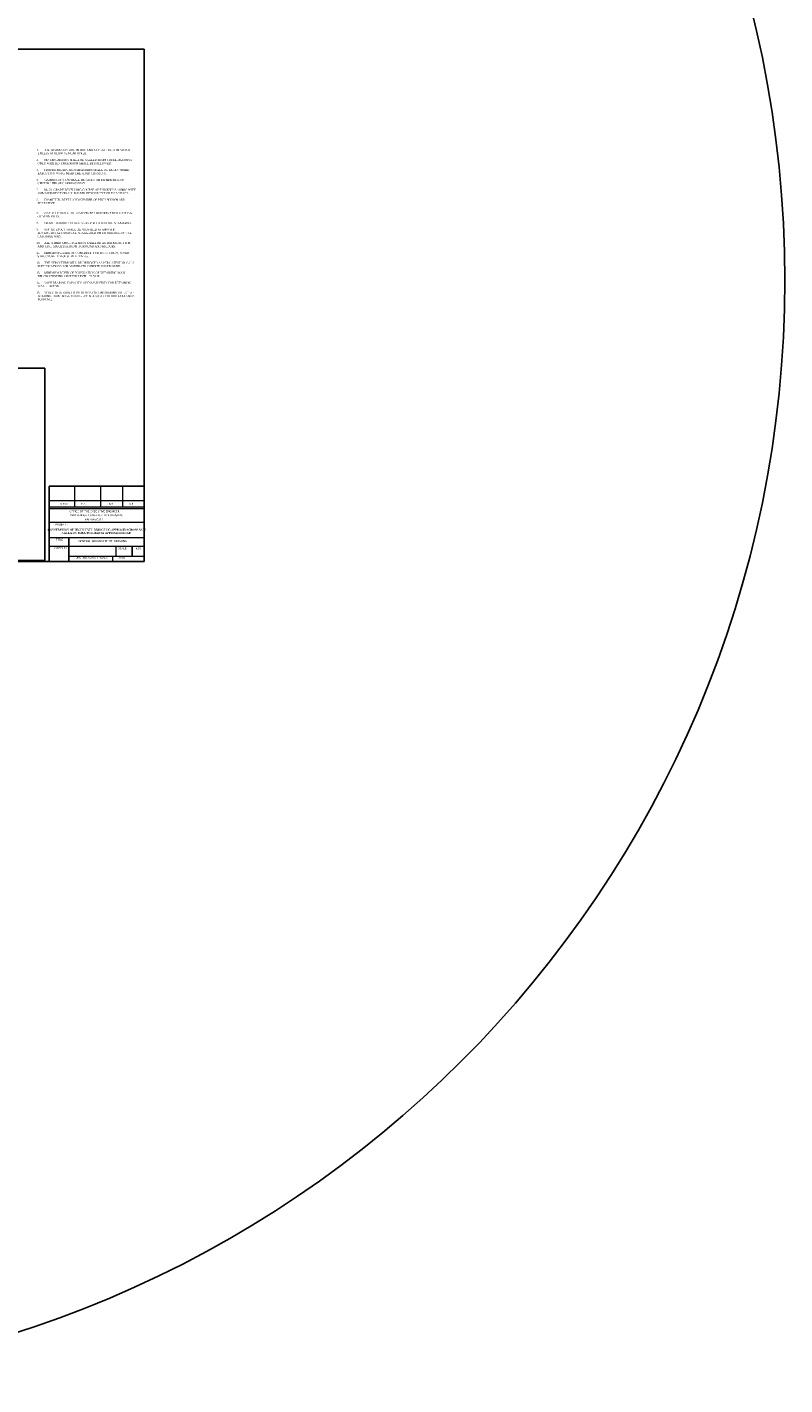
# Model space of a CAD drawing. Header units: metres. Extents: x 3149696 to 156839518, y -5539051 to 9997106.
# Tile 19 of 19: x 151513003 to 156839518, y -5539051 to 4008755. Entities that reach past the tile are written whole.
import ezdxf

# ---------------------------------------------------------------- set-up
doc = ezdxf.new("R2010")
doc.units = ezdxf.units.M
doc.header["$MEASUREMENT"] = 0
doc.layers.add('DIMENISION', color=4, linetype='Continuous', lineweight=13)
doc.layers.add('FORMAT', color=7, linetype='Continuous', lineweight=35)
doc.layers.add('TEX', color=6, linetype='Continuous')
doc.layers.add('TEXT', color=7, linetype='Continuous')
doc.styles.add('DIM2', font='arial.ttf', dxfattribs={"height": 100})
doc.styles.get("Standard").update_dxf_attribs({"font": 'verdana.ttf', "height": 3500})

msp = doc.modelspace()

# ---------------------------------------------------------------- hatches: boundary and pattern name
at = {"layer": 'DIMENISION'}
msp.add_hatch(color=7, dxfattribs=at).paths.add_polyline_path([(152335228.7, 635534.2), (151668150.4, 638306.3), (151668149.7, 624630.4), (152335228.6, 624630.4)])

# ---------------------------------------------------------------- linework, layer by layer
at = {"color": 7}
msp.add_line((151806631.4, 419195.1), (151806631.4, 251639.5), dxfattribs=at)
msp.add_lwpolyline([(151668149.7, 781240.9), (152335228, 781240.9), (152335228, 251640.5), (151668149.7, 251640.5)], close=True, dxfattribs=at)
at = {"layer": 'DIMENISION', "color": 7}
for p, q in [((151845377.2, 775881.1), (151845377.2, 635534.2)), ((152028967.1, 775881.1), (152028967.1, 635534.2)), ((152183826.5, 775881.1), (152183826.5, 635534.2)), ((151668150.4, 679219.2), (152333633.9, 679219.2))]:
    msp.add_line(p, q, dxfattribs=at)
at = {"layer": 'FORMAT', "color": 7, "lineweight": 20}
for p, q in [((151668150.4, 635534.2), (152335228.7, 635534.2)), ((151668150.4, 624630.4), (152335228.7, 624630.4)), ((151668150.4, 527891.8), (152335228.7, 527891.8)), ((151668150.4, 419195.1), (152335228.7, 419195.1)), ((151668150.4, 359261.4), (152335228.7, 359261.4)), ((151806631.4, 288671.1), (152335228.7, 288671.1)), ((152112484.3, 288671.1), (152112484.3, 251423.8)), ((152139154.3, 288671.1), (152139154.3, 359261.4))]:
    msp.add_line(p, q, dxfattribs=at)
at = {"layer": 'TEX', "color": 3}
msp.add_line((152250725, 288671.1), (152250725, 359261.4), dxfattribs=at)
at = {"layer": 'TEX', "color": 1}
for points in [[(152335228, 251640.5), (145797646, 251640.5), (145797646, 3853393.5), (152335228, 3853393.5)], [(150663394.5, 1609900), (151636654.5, 1609900), (151636654.5, 258790), (150663394.5, 258790)]]:
    msp.add_lwpolyline(points, close=True, dxfattribs=at)
at = {"layer": 'TEX', "color": 3}
msp.add_circle((149071440, 2229027.5), 7768078.3, dxfattribs=at)

# ---------------------------------------------------------------- texts
at = {"color": 7}
for s, p in [('OFFICE OF THE EXECUTIVE ENGINEER ', (151811150.2, 596782)), ('PWD BRIDGE CONSTRUCTION DIVISION, ', (151814460.8, 569909.3)), ('RAIPUR.(C.G.)', (151918900.8, 539853.1)), ('GENERAL ARRANGEMENT  DRAWING', (151873543.7, 387673.6))]:
    msp.add_text(s, height=13500, dxfattribs=at).set_placement(p)
at = {"color": 7, "insert": (151998763.8, 481002.4), "char_height": 13500, "width": 724548.181, "attachment_point": 2}
msp.add_mtext('{\\fTimes New Roman|b1|i0|c0|p18; CONSTRUSION OF HIGH LEVEL BRIDGE I/C APPRACH ACROSS SATI NALLA ON JOBA TO KHARTA APPROACH ROAD}', dxfattribs=at)
at = {"layer": 'TEX', "color": 7}
for s, height, p in [('PROJECT -', 13036.51, (151712323.6, 504421.7)), ('TITLE', 13036.51, (151716787.8, 397612.2)), ('DRAWN BY', 13036.51, (151694572.6, 340836)), ('SCALE', 13036.51, (152153379.5, 337237.8)), ('NTS', 13036.51, (152276839.2, 335253.8)), ('DRG..NO. 02/SATI NAALA', 13036.508, (151853491.1, 271706.5)), ('DATE', 13036.51, (152153379.1, 271706.5))]:
    msp.add_text(s, height=height, dxfattribs=at).set_placement(p)
at = {"layer": 'TEX', "color": 7, "char_height": 13036.51, "width": 619804.314, "attachment_point": 2}
for s, insert in [('S.D.O. ', (151773802.4, 662631.9)), ('E.E.', (151909796.8, 662751.9)), ('S.E.', (152104509, 661965.9)), ('C.E.', (152246832.3, 661965.9))]:
    msp.add_mtext(s, dxfattribs=dict(at, insert=insert))
at = {"layer": 'TEXT', "insert": (151577778.4, 3152037.8), "char_height": 14000, "width": 694409.5, "attachment_point": 1, "style": 'DIM2'}
msp.add_mtext("\\pxi-0.6,l0.6,t0.6;{\\fTimes New Roman|b0|i0|c0|p18;1.^IALL DIMENSION ARE IN MM. AND LEVELS / R.L.'S IN METER UNLESS OTHERWISE MENTIONED.\\P\\P2.^INO  DIMENSIONS SHALL BE SCALED FROM THESE DRAWING ONLY WRITTEN DIMENSION SHALL BE FOLLOWED.\\P\\P3.^IPROPER PROTECTION MEASURES SHALL BE TAKEN WHILE EXECUTING WORK NEAR THE ROAD CROSSING.\\P\\P4.^ICAMBER OF 2.5 % SHALL BE GIVEN ON EITHER SIDE OF CENTER LINE OF CARRIAGEWAY.\\P\\P5.^IM- 20  GRADE LEVELLING COURSE OF THICKNESS 100MM WITH 100MM PROJECTION ALL ROUND  BEYOND THE PILE CAP FACE.\\P\\P6.^IDIAMETER, DEPTH AND NUMBER OF PILES SHOWN ARE TENTATIVE \\P\\P\\P7.^IONE  PILE SHALL BE LOAD TESTED BEFORE OTHER CASTING OF MAIN PILES.\\P\\P8.^ICRASH  BARRIER SHALL BE AS PER LATEST IRC STANDARD.\\P\\P9.^IWATER SPOUT SHALL BE PROVIDED AT 6000 M.M. LONGITUDINAL INTERVAL. STAGGERED ON EITHER SIDE OF THE CARRIAGE WAY.\\P\\P10.^IALL OTHER SPECIFICATIONS SHALL BE AS PER M.O.R.T & H. AND I.R.C. SPECIFICATIONS  FOR ROAD AND BRIDGES.\\P\\P11.^IMINIMUM GRADE OF CONCRETE  FOR R.C.C. = M-30, SUPER STRUCTURE. = M-30 &  PILE  = M-35.\\P\\P12.^ITHE STRUCTURE WILL BE DESIGNED AS PER LATEST I.R.C./ I.S. SPECIFICATIONS FOR MODERATE CONDITION EXPOSURE.\\P\\P13.^IMINIMUM DEPTH OF FOUNDATION OF RETAINING WALL BELOW EXISTING GROUND LEVEL  =2.50 M.\\P\\P14.^ISAFE BEARING CAPACITY OF FOUNDATION FOR RETAINING WALL = 20T/M²\\P\\P15.^ISTRUCTURE SHOULD BE DESIGNED CONSIDERING EFFECT OF LOADING FROM EDGE TO EDGE OF SLAB (FOR FUTURE EXPANSION PURPOSE).   ^I                                                                                                                                 }", dxfattribs=at)

doc.saveas('drawing.dxf')
